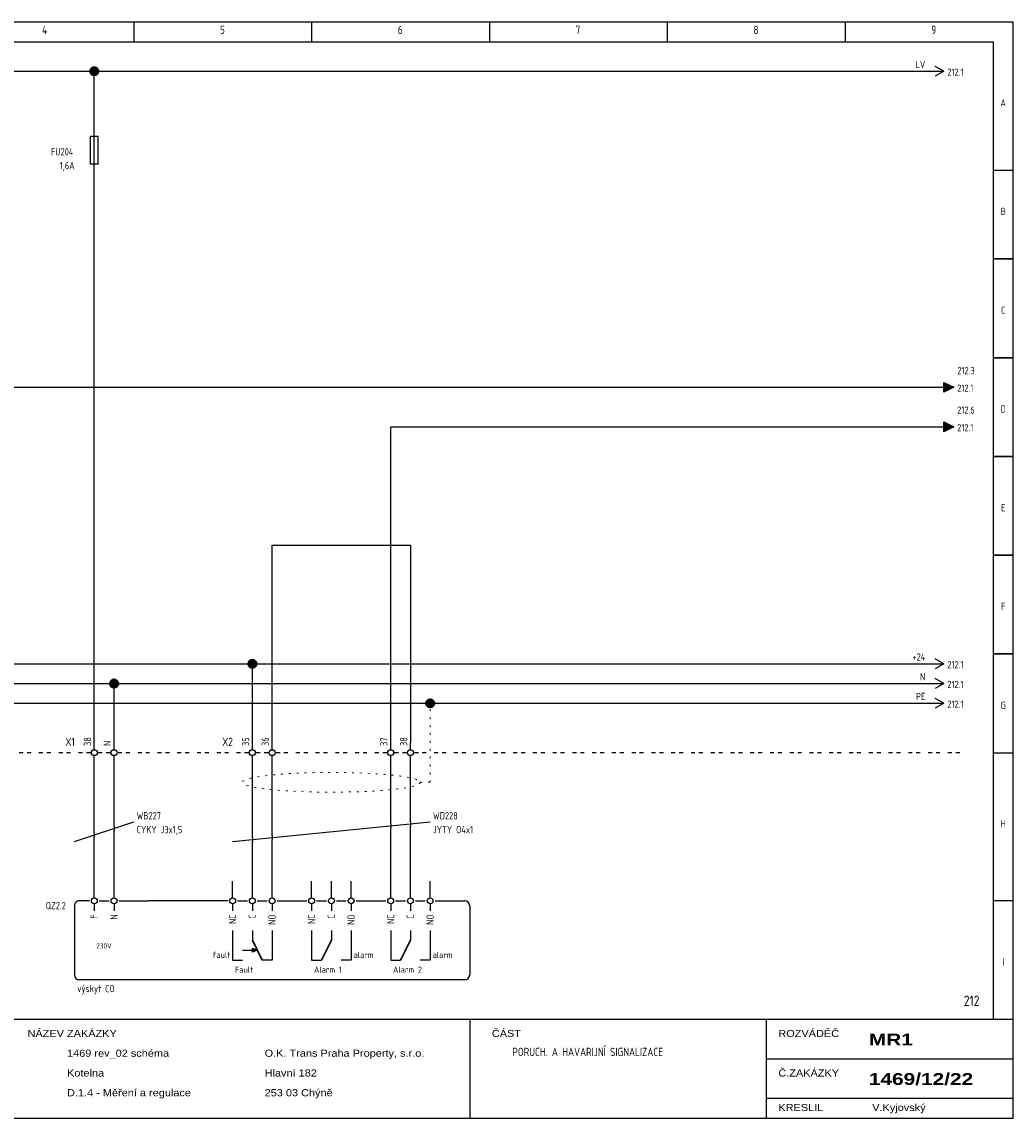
# Model space of a CAD drawing. Header units: millimetres. Extents: x 8 to 412, y 5 to 282.
# Tile 2 of 2: x 162 to 412, y 5 to 282. Entities that reach past the tile are written whole.
import ezdxf
from ezdxf.enums import TextEntityAlignment as Align

# ---------------------------------------------------------------- set-up
doc = ezdxf.new("R2010")
doc.units = ezdxf.units.MM
doc.linetypes.add('Caddy_Dot', pattern=[2, 0.5, -1.5])
doc.linetypes.add('Caddy_Solid', pattern=[0])
for name, color, linetype, lineweight in [('Caddy_1', 7, 'Caddy_Solid', 25), ('Caddy_4', 7, 'Caddy_Dot', 18), ('Caddy_436', 7, 'Caddy_Solid', 25)]:
    doc.layers.add(name, color=color, linetype=linetype, lineweight=lineweight)
doc.styles.add('Caddy_Arial', font='arial.ttf', dxfattribs={"width": 1.1})
doc.styles.add('Caddy_Arial Black', font='ariblk.ttf', dxfattribs={"width": 1.1})
doc.styles.add('Caddy_Vectorfont1p', font='isocp___.ttf', dxfattribs={"width": 0.9})
pattern_1 = [(28.64789, (0, 0), (-0.047942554, 0.087758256), []), (118.64789, (0, 0), (-0.087758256, -0.047942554), [])]

# ---------------------------------------------------------------- blocks, each defined once
blk = doc.blocks.new('AB545B20B141')
at = {"layer": 'Caddy_1', "color": 7, "linetype": 'Caddy_Solid', "lineweight": 25}
for p, q in [((7.5, 282.5), (412.5, 282.5)), ((190, 282.5), (190, 277.5)), ((235, 282.5), (235, 277.5)), ((280, 282.5), (280, 277.5)), ((325, 282.5), (325, 277.5)), ((370, 282.5), (370, 277.5)), ((412.5, 5), (412.5, 282.5)), ((12.5, 277.5), (407.5, 277.5)), ((407.5, 277.5), (407.5, 30)), ((407.5, 245), (412.5, 245)), ((407.5, 222.5), (412.5, 222.5)), ((412.5, 222.5), (407.5, 222.5)), ((411.5, 222.5), (410.5, 222.5)), ((412.5, 197.5), (407.5, 197.5)), ((407.5, 197.5), (412.5, 197.5)), ((412.5, 172.5), (407.5, 172.5)), ((407.5, 172.5), (412.5, 172.5)), ((412.5, 147.5), (407.5, 147.5)), ((407.5, 147.5), (412.5, 147.5)), ((412.5, 122.5), (407.5, 122.5)), ((407.5, 122.5), (412.5, 122.5)), ((407.5, 97.5), (412.5, 97.5)), ((412.5, 60), (407.5, 60)), ((7.5, 30), (412.5, 30)), ((275, 30), (275, 5)), ((350, 30), (350, 5)), ((350, 20), (412.5, 20)), ((350, 10), (412.5, 10)), ((7.5, 5), (412.5, 5))]:
    blk.add_line(p, q, dxfattribs=at)
at = {"layer": 'Caddy_1', "color": 7, "lineweight": 25}
for s, height, style, width, p in [('4', 2.1, 'Caddy_Vectorfont1p', 0.9, (166.8, 279.45)), ('5', 2.1, 'Caddy_Vectorfont1p', 0.9, (211.8, 279.45)), ('6', 2.1, 'Caddy_Vectorfont1p', 0.9, (256.8, 279.45)), ('7', 2.1, 'Caddy_Vectorfont1p', 0.9, (301.8, 279.45)), ('8', 2.1, 'Caddy_Vectorfont1p', 0.9, (346.8, 279.45)), ('9', 2.1, 'Caddy_Vectorfont1p', 0.9, (391.8, 279.45)), ('NÁZEV ZAKÁZKY', 1.8, 'Caddy_Arial', 1.1, (163.1, 25.52)), ('ČÁST', 1.8, 'Caddy_Arial', 1.1, (280.6, 25.52)), ('ROZVÁDĚČ', 1.8, 'Caddy_Arial', 1.1, (353.1, 25.52)), ('MR1', 3, 'Caddy_Arial Black', 1.1, (376, 23.38)), ('1469 rev_02 schéma', 1.8, 'Caddy_Arial', 1.1, (173.1, 20.52)), ('O.K. Trans Praha Property, s.r.o.', 1.8, 'Caddy_Arial', 1.1, (223.1, 20.52)), ('PORUCH. A HAVARIJNÍ SIGNALIZACE', 2.1, 'Caddy_Vectorfont1p', 0.9, (285.8, 20.7)), ('Kotelna', 1.8, 'Caddy_Arial', 1.1, (173.1, 15.52)), ('Hlavní 182', 1.8, 'Caddy_Arial', 1.1, (223.1, 15.52)), ('Č.ZAKÁZKY', 1.8, 'Caddy_Arial', 1.1, (353.1, 15.52)), ('1469/12/22', 3, 'Caddy_Arial Black', 1.1, (376, 13.38)), ('D.1.4 - Měření a regulace', 1.8, 'Caddy_Arial', 1.1, (173.1, 10.52)), ('253 03 Chýně', 1.8, 'Caddy_Arial', 1.1, (223.1, 10.52)), ('KRESLIL', 1.8, 'Caddy_Arial', 1.1, (353.1, 6.77)), ('V.Kyjovský', 1.8, 'Caddy_Arial', 1.1, (376.85, 6.77))]:
    blk.add_text(s, height=height, dxfattribs=dict(at, style=style, width=width)).set_placement(p)
at = {"layer": 'Caddy_1', "color": 7, "lineweight": 25, "style": 'Caddy_Vectorfont1p', "width": 0.9}
for s, p in [('A', (410, 261.11)), ('B', (410, 233.61)), ('C', (410, 208.61)), ('D', (410, 183.61)), ('E', (410, 158.61)), ('F', (410, 133.61)), ('G', (410, 108.61)), ('H', (410, 78.61)), ('I', (410, 43.61))]:
    blk.add_text(s, height=1.84, dxfattribs=at).set_placement(p, align=Align.CENTER)
at = {"layer": 'Caddy_1', "color": 1, "lineweight": 25, "true_color": 0xff0000, "style": 'Caddy_Vectorfont1p', "width": 0.9}
blk.add_text('212', height=2.625, dxfattribs=at).set_placement((404, 33.38), align=Align.RIGHT)
blk = doc.blocks.new('CA801E438C94')
at = {"layer": 'Caddy_1', "color": 7, "linetype": 'Caddy_Solid', "lineweight": 25}
for p, q in [((22, 97.5), (21, 97.5)), ((24, 97.5), (23, 97.5)), ((27, 97.5), (26, 97.5)), ((29, 97.5), (28, 97.5)), ((32, 97.5), (31, 97.5)), ((34, 97.5), (33, 97.5)), ((37, 97.5), (36, 97.5)), ((39, 97.5), (38, 97.5)), ((42, 97.5), (41, 97.5)), ((44, 97.5), (43, 97.5)), ((47, 97.5), (46, 97.5)), ((49, 97.5), (48, 97.5)), ((52, 97.5), (51, 97.5)), ((54, 97.5), (53, 97.5)), ((57, 97.5), (56, 97.5)), ((59, 97.5), (58, 97.5)), ((62, 97.5), (61, 97.5)), ((64, 97.5), (63, 97.5)), ((67, 97.5), (66, 97.5)), ((69, 97.5), (68, 97.5)), ((72, 97.5), (71, 97.5)), ((74, 97.5), (73, 97.5)), ((77, 97.5), (76, 97.5)), ((79, 97.5), (78, 97.5)), ((82, 97.5), (81, 97.5)), ((84, 97.5), (83, 97.5)), ((87, 97.5), (86, 97.5)), ((89, 97.5), (88, 97.5)), ((92, 97.5), (91, 97.5)), ((94, 97.5), (93, 97.5)), ((97, 97.5), (96, 97.5)), ((99, 97.5), (98, 97.5)), ((102, 97.5), (101, 97.5)), ((104, 97.5), (103, 97.5)), ((107, 97.5), (106, 97.5)), ((109, 97.5), (108, 97.5)), ((112, 97.5), (111, 97.5)), ((114, 97.5), (113, 97.5)), ((117, 97.5), (116, 97.5)), ((119, 97.5), (118, 97.5)), ((122, 97.5), (121, 97.5)), ((124, 97.5), (123, 97.5)), ((127, 97.5), (126, 97.5)), ((129, 97.5), (128, 97.5)), ((132, 97.5), (131, 97.5)), ((134, 97.5), (133, 97.5)), ((137, 97.5), (136, 97.5)), ((139, 97.5), (138, 97.5)), ((142, 97.5), (141, 97.5)), ((144, 97.5), (143, 97.5)), ((147, 97.5), (146, 97.5)), ((149, 97.5), (148, 97.5)), ((152, 97.5), (151, 97.5)), ((154, 97.5), (153, 97.5)), ((157, 97.5), (156, 97.5)), ((159, 97.5), (158, 97.5)), ((162, 97.5), (161, 97.5)), ((164, 97.5), (163, 97.5)), ((167, 97.5), (166, 97.5)), ((169, 97.5), (168, 97.5)), ((172, 97.5), (171, 97.5)), ((174, 97.5), (173, 97.5)), ((177, 97.5), (176, 97.5)), ((179, 97.5), (178, 97.5)), ((182, 97.5), (181, 97.5)), ((184, 97.5), (183, 97.5)), ((187, 97.5), (186, 97.5)), ((189, 97.5), (188, 97.5)), ((192, 97.5), (191, 97.5)), ((194, 97.5), (193, 97.5)), ((197, 97.5), (196, 97.5)), ((199, 97.5), (198, 97.5)), ((202, 97.5), (201, 97.5)), ((204, 97.5), (203, 97.5)), ((207, 97.5), (206, 97.5)), ((209, 97.5), (208, 97.5)), ((212, 97.5), (211, 97.5)), ((214, 97.5), (213, 97.5)), ((217, 97.5), (216, 97.5)), ((219, 97.5), (218, 97.5)), ((222, 97.5), (221, 97.5)), ((224, 97.5), (223, 97.5)), ((227, 97.5), (226, 97.5)), ((229, 97.5), (228, 97.5)), ((232, 97.5), (231, 97.5)), ((234, 97.5), (233, 97.5)), ((237, 97.5), (236, 97.5)), ((239, 97.5), (238, 97.5)), ((242, 97.5), (241, 97.5)), ((244, 97.5), (243, 97.5)), ((247, 97.5), (246, 97.5)), ((249, 97.5), (248, 97.5)), ((252, 97.5), (251, 97.5)), ((254, 97.5), (253, 97.5)), ((257, 97.5), (256, 97.5)), ((259, 97.5), (258, 97.5)), ((262, 97.5), (261, 97.5)), ((264, 97.5), (263, 97.5)), ((267, 97.5), (266, 97.5)), ((269, 97.5), (268, 97.5)), ((272, 97.5), (271, 97.5)), ((274, 97.5), (273, 97.5)), ((277, 97.5), (276, 97.5)), ((279, 97.5), (278, 97.5)), ((282, 97.5), (281, 97.5)), ((284, 97.5), (283, 97.5)), ((287, 97.5), (286, 97.5)), ((289, 97.5), (288, 97.5)), ((292, 97.5), (291, 97.5)), ((294, 97.5), (293, 97.5)), ((297, 97.5), (296, 97.5)), ((299, 97.5), (298, 97.5)), ((302, 97.5), (301, 97.5)), ((304, 97.5), (303, 97.5)), ((307, 97.5), (306, 97.5)), ((309, 97.5), (308, 97.5)), ((312, 97.5), (311, 97.5)), ((314, 97.5), (313, 97.5)), ((317, 97.5), (316, 97.5)), ((319, 97.5), (318, 97.5)), ((322, 97.5), (321, 97.5)), ((324, 97.5), (323, 97.5)), ((327, 97.5), (326, 97.5)), ((329, 97.5), (328, 97.5)), ((332, 97.5), (331, 97.5)), ((334, 97.5), (333, 97.5)), ((337, 97.5), (336, 97.5)), ((339, 97.5), (338, 97.5)), ((342, 97.5), (341, 97.5)), ((344, 97.5), (343, 97.5)), ((347, 97.5), (346, 97.5)), ((349, 97.5), (348, 97.5)), ((352, 97.5), (351, 97.5)), ((354, 97.5), (353, 97.5)), ((357, 97.5), (356, 97.5)), ((359, 97.5), (358, 97.5)), ((362, 97.5), (361, 97.5)), ((364, 97.5), (363, 97.5)), ((367, 97.5), (366, 97.5)), ((369, 97.5), (368, 97.5)), ((372, 97.5), (371, 97.5)), ((374, 97.5), (373, 97.5)), ((377, 97.5), (376, 97.5)), ((379, 97.5), (378, 97.5)), ((382, 97.5), (381, 97.5)), ((384, 97.5), (383, 97.5)), ((387, 97.5), (386, 97.5)), ((389, 97.5), (388, 97.5)), ((392, 97.5), (391, 97.5)), ((394, 97.5), (393, 97.5)), ((397, 97.5), (396, 97.5)), ((399, 97.5), (398, 97.5))]:
    blk.add_line(p, q, dxfattribs=at)
blk = doc.blocks.new('E3759DF7D438')
at = {"layer": 'Caddy_1', "color": 70, "linetype": 'Caddy_Solid', "lineweight": 25, "true_color": 0x7cfc00}
for q in [(392.75, 111.25), (392.75, 108.75)]:
    blk.add_line((395, 110), q, dxfattribs=at)
at = {"layer": 'Caddy_1', "color": 70, "lineweight": 25, "true_color": 0x7cfc00, "style": 'Caddy_Vectorfont1p', "width": 0.9}
blk.add_text('212.1', height=1.838, dxfattribs=at).set_placement((395.87, 108.86))
blk.add_attdef('$TAG160010', text='', height=1.84, dxfattribs=at).set_placement((390.29, 110.81), align=Align.RIGHT)
blk = doc.blocks.new('E98F2CB9DA5A')
at = {"layer": 'Caddy_1', "color": 150, "linetype": 'Caddy_Solid', "lineweight": 25, "true_color": 0x1e90ff}
for q in [(392.75, 116.25), (392.75, 113.75)]:
    blk.add_line((395, 115), q, dxfattribs=at)
at = {"layer": 'Caddy_1', "color": 150, "lineweight": 25, "true_color": 0x1e90ff, "style": 'Caddy_Vectorfont1p', "width": 0.9}
blk.add_text('212.1', height=1.838, dxfattribs=at).set_placement((395.87, 113.86))
blk.add_attdef('$TAG160010', text='', height=1.84, dxfattribs=at).set_placement((390.29, 115.81), align=Align.RIGHT)
blk = doc.blocks.new('ABF206A42348')
at = {"layer": 'Caddy_1', "color": 7, "linetype": 'Caddy_Solid', "lineweight": 25}
for q in [(392.75, 271.25), (392.75, 268.75)]:
    blk.add_line((395, 270), q, dxfattribs=at)
at = {"layer": 'Caddy_1', "color": 7, "lineweight": 25, "style": 'Caddy_Vectorfont1p', "width": 0.9}
blk.add_text('212.1', height=1.838, dxfattribs=at).set_placement((395.87, 268.86))
blk.add_attdef('$TAG160010', text='', height=1.84, dxfattribs=at).set_placement((390.29, 270.81), align=Align.RIGHT)
blk = doc.blocks.new('405E0A145BBF')
at = {"layer": 'Caddy_1'}
blk.add_hatch(color=7, dxfattribs=at).paths.add_polyline_path([(221.25, 47.5), (220, 48), (220, 47)])
at = {"layer": 'Caddy_1', "color": 7, "linetype": 'Caddy_Solid', "lineweight": 25}
for p, q in [((180, 62.5), (180, 65)), ((185, 62.5), (185, 65)), ((215, 62.5), (215, 65)), ((220, 62.5), (220, 65)), ((225, 62.5), (225, 65)), ((235, 62.5), (235, 65)), ((240, 62.5), (240, 65)), ((245, 62.5), (245, 65)), ((255, 62.5), (255, 65)), ((260, 62.5), (260, 65)), ((265, 62.5), (265, 65)), ((180, 60.75), (180, 62.5)), ((185, 60.75), (185, 62.5)), ((215, 60.75), (215, 62.5)), ((220, 60.75), (220, 62.5)), ((225, 60.75), (225, 62.5)), ((235, 60.75), (235, 62.5)), ((240, 60.75), (240, 62.5)), ((245, 60.75), (245, 62.5)), ((255, 60.75), (255, 62.5)), ((260, 60.75), (260, 62.5)), ((265, 60.75), (265, 62.5)), ((175, 58.75), (175, 41.25)), ((178.75, 60), (176.25, 60)), ((180, 59.25), (180, 57.5)), ((181.25, 60), (183.75, 60)), ((185, 59.25), (185, 57.5)), ((186.25, 60), (188.75, 60)), ((188.75, 60), (191.25, 60)), ((191.25, 60), (193.75, 60)), ((203.75, 60), (193.75, 60)), ((213.75, 60), (203.75, 60)), ((215, 59.25), (215, 57.5)), ((216.25, 60), (218.75, 60)), ((220, 59.25), (220, 57.5)), ((221.25, 60), (223.75, 60)), ((225, 59.25), (225, 57.5)), ((226.25, 60), (233.75, 60)), ((235, 59.25), (235, 57.5)), ((236.25, 60), (238.75, 60)), ((240, 59.25), (240, 57.5)), ((241.25, 60), (243.75, 60)), ((245, 59.25), (245, 57.5)), ((246.25, 60), (253.75, 60)), ((255, 59.25), (255, 57.5)), ((256.25, 60), (258.75, 60)), ((260, 59.25), (260, 57.5)), ((261.25, 60), (263.75, 60)), ((265, 59.25), (265, 57.5)), ((266.25, 60), (273.75, 60)), ((275, 58.75), (275, 41.25)), ((215, 52.5), (215, 45)), ((220, 52.5), (220, 50)), ((225, 52.5), (225, 45)), ((235, 52.5), (235, 45)), ((240, 52.5), (240, 50)), ((245, 52.5), (245, 45)), ((255, 52.5), (255, 45)), ((260, 52.5), (260, 50)), ((265, 52.5), (265, 45)), ((217.5, 47.5), (221.25, 47.5)), ((215, 45), (217.5, 45)), ((225, 45), (222.5, 45)), ((235, 45), (237.5, 45)), ((245, 45), (242.5, 45)), ((255, 45), (257.5, 45)), ((265, 45), (262.5, 45)), ((273.75, 40), (176.25, 40))]:
    blk.add_line(p, q, dxfattribs=at)
at = {"layer": 'Caddy_1', "color": 7, "linetype": 'Caddy_Solid', "lineweight": 30}
for p, q in [((220, 50), (222.5, 45)), ((240, 50), (237.5, 45)), ((260, 50), (257.5, 45))]:
    blk.add_line(p, q, dxfattribs=at)
at = {"layer": 'Caddy_1', "color": 7, "linetype": 'Caddy_Solid', "lineweight": 25}
blk.add_lwpolyline([(220, 47), (220, 48), (221.25, 47.5)], close=True, dxfattribs=at)
for centre in [(180, 60), (185, 60), (215, 60), (220, 60), (225, 60), (235, 60), (240, 60), (245, 60), (255, 60), (260, 60), (265, 60)]:
    blk.add_circle(centre, 0.75, dxfattribs=at)
for centre, start_param, end_param in [((176.25, 58.75), 1.570796, 3.141593), ((273.75, 58.75), 0, 1.570796), ((176.25, 41.25), 3.141593, 4.712389), ((273.75, 41.25), 4.712389, 6.283185)]:
    blk.add_ellipse(centre, major_axis=(1.25, 0), ratio=1, start_param=start_param, end_param=end_param, dxfattribs=at)
at = {"layer": 'Caddy_1', "color": 7, "lineweight": 25, "style": 'Caddy_Vectorfont1p', "width": 0.9}
for s, height, p in [('F', 1.84, (180.89, 56.55)), ('N', 1.84, (185.89, 56.55)), ('NC', 1.838, (215.89, 56.55)), ('C', 1.84, (220.89, 56.55)), ('NO', 1.838, (225.89, 56.55)), ('NC', 1.838, (235.89, 56.55)), ('C', 1.84, (240.89, 56.55)), ('NO', 1.838, (245.89, 56.55)), ('NC', 1.838, (255.89, 56.55)), ('C', 1.84, (260.89, 56.55)), ('NO', 1.838, (265.89, 56.55))]:
    blk.add_text(s, height=height, rotation=90, dxfattribs=at).set_placement(p, align=Align.RIGHT)
for s, height, p in [('230V', 1.313, (180.5, 47.94)), ('alarm', 1.575, (245.6, 45.52)), ('alarm', 1.575, (265.6, 45.52)), ('Fault', 1.575, (215.6, 41.77)), ('Alarm 1', 1.575, (235.6, 41.77)), ('Alarm 2', 1.575, (255.6, 41.77))]:
    blk.add_text(s, height=height, dxfattribs=at).set_placement(p)
blk.add_text('fault', height=1.575, dxfattribs=at).set_placement((214.4, 45.52), align=Align.RIGHT)
blk.add_attdef('$TAG160010', text='', height=1.84, dxfattribs=at).set_placement((172.8, 57.86), align=Align.RIGHT)
blk.add_attdef('$TAG160030', (175.7, 36.86), '', height=1.84, dxfattribs=at)
blk = doc.blocks.new('91EBA5AA6CC6')
at = {"layer": 'Caddy_1', "color": 7, "linetype": 'Caddy_Solid', "lineweight": 25}
for p, q in [((220, 98.25), (220, 100)), ((220, 95), (220, 96.75))]:
    blk.add_line(p, q, dxfattribs=at)
blk.add_circle((220, 97.5), 0.75, dxfattribs=at)
at = {"layer": 'Caddy_1', "color": 7, "lineweight": 25, "style": 'Caddy_Vectorfont1p', "width": 0.9}
blk.add_text('35', height=1.838, rotation=90, dxfattribs=at).set_placement((219.19, 99.2))
blk.add_attdef('$TAG160010', text='', height=2.1, dxfattribs=at).set_placement((215.07, 99.2), align=Align.RIGHT)
blk = doc.blocks.new('DC88BFD6B9DD')
at = {"layer": 'Caddy_1', "color": 7, "linetype": 'Caddy_Solid', "lineweight": 25}
for p, q in [((225, 98.25), (225, 100)), ((225, 95), (225, 96.75))]:
    blk.add_line(p, q, dxfattribs=at)
blk.add_circle((225, 97.5), 0.75, dxfattribs=at)
at = {"layer": 'Caddy_1', "color": 7, "lineweight": 25, "style": 'Caddy_Vectorfont1p', "width": 0.9}
blk.add_text('36', height=1.838, rotation=90, dxfattribs=at).set_placement((224.19, 99.2))
blk = doc.blocks.new('9E3CDF218D74')
at = {"layer": 'Caddy_1', "color": 7, "linetype": 'Caddy_Solid', "lineweight": 25}
for p, q in [((255, 98.25), (255, 100)), ((255, 95), (255, 96.75))]:
    blk.add_line(p, q, dxfattribs=at)
blk.add_circle((255, 97.5), 0.75, dxfattribs=at)
at = {"layer": 'Caddy_1', "color": 7, "lineweight": 25, "style": 'Caddy_Vectorfont1p', "width": 0.9}
blk.add_text('37', height=1.838, rotation=90, dxfattribs=at).set_placement((254.19, 99.2))
blk = doc.blocks.new('F2BBF5B18235')
at = {"layer": 'Caddy_1', "color": 7, "linetype": 'Caddy_Solid', "lineweight": 25}
for p, q in [((260, 98.25), (260, 100)), ((260, 95), (260, 96.75))]:
    blk.add_line(p, q, dxfattribs=at)
blk.add_circle((260, 97.5), 0.75, dxfattribs=at)
at = {"layer": 'Caddy_1', "color": 7, "lineweight": 25, "style": 'Caddy_Vectorfont1p', "width": 0.9}
blk.add_text('38', height=1.838, rotation=90, dxfattribs=at).set_placement((259.19, 99.2))
blk = doc.blocks.new('95890D8CE871')
at = {"layer": 'Caddy_1', "color": 7, "linetype": 'Caddy_Solid', "lineweight": 25}
blk.add_line((180, 77.17), (180, 76.17), dxfattribs=at)
at = {"layer": 'Caddy_1', "color": 7, "lineweight": 25, "style": 'Caddy_Vectorfont1p', "width": 0.9}
for tag, p in [('$TAG160010', (190.7, 80.61)), ('$TAG160040', (190.7, 77.11))]:
    blk.add_attdef(tag, p, '', height=1.84, dxfattribs=at)
blk = doc.blocks.new('81FF0C1619F1')
at = {"layer": 'Caddy_1', "color": 7, "linetype": 'Caddy_Solid', "lineweight": 25}
blk.add_line((185, 78.83), (185, 77.83), dxfattribs=at)
blk = doc.blocks.new('23EC0E31C139')
at = {"layer": 'Caddy_1', "color": 7, "linetype": 'Caddy_Solid', "lineweight": 25}
blk.add_line((220, 76), (220, 75), dxfattribs=at)
at = {"layer": 'Caddy_1', "color": 7, "lineweight": 25, "style": 'Caddy_Vectorfont1p', "width": 0.9}
for tag, p in [('$TAG160010', (265.7, 80.61)), ('$TAG160040', (265.7, 77.11))]:
    blk.add_attdef(tag, p, '', height=1.84, dxfattribs=at)
blk = doc.blocks.new('369F878AE4ED')
at = {"layer": 'Caddy_1', "color": 7, "linetype": 'Caddy_Solid', "lineweight": 25}
blk.add_line((225, 76.5), (225, 75.5), dxfattribs=at)
blk = doc.blocks.new('D098F1DC2748')
at = {"layer": 'Caddy_1', "color": 7, "linetype": 'Caddy_Solid', "lineweight": 25}
blk.add_line((255, 79.5), (255, 78.5), dxfattribs=at)
blk = doc.blocks.new('557885B374F5')
at = {"layer": 'Caddy_1', "color": 7, "linetype": 'Caddy_Solid', "lineweight": 25}
blk.add_line((260, 80), (260, 79), dxfattribs=at)
blk = doc.blocks.new('4F99444033FD')
at = {"layer": 'Caddy_1', "color": 7, "linetype": 'Caddy_Solid', "lineweight": 25}
for p, q in [((180, 98.25), (180, 100)), ((180, 95), (180, 96.75))]:
    blk.add_line(p, q, dxfattribs=at)
blk.add_circle((180, 97.5), 0.75, dxfattribs=at)
at = {"layer": 'Caddy_1', "color": 7, "lineweight": 25, "style": 'Caddy_Vectorfont1p', "width": 0.9}
blk.add_text('38', height=1.838, rotation=90, dxfattribs=at).set_placement((179.19, 99.2))
blk.add_attdef('$TAG160010', text='', height=2.1, dxfattribs=at).set_placement((175.07, 99.2), align=Align.RIGHT)
blk = doc.blocks.new('79DE32E92C4D')
at = {"layer": 'Caddy_1', "color": 7, "linetype": 'Caddy_Solid', "lineweight": 25}
for p, q in [((185, 98.25), (185, 100)), ((185, 95), (185, 96.75))]:
    blk.add_line(p, q, dxfattribs=at)
blk.add_circle((185, 97.5), 0.75, dxfattribs=at)
at = {"layer": 'Caddy_1', "color": 7, "lineweight": 25, "style": 'Caddy_Vectorfont1p', "width": 0.9}
blk.add_text('N', height=1.84, rotation=90, dxfattribs=at).set_placement((184.19, 99.2))
blk = doc.blocks.new('3312CE20BA69')
at = {"layer": 'Caddy_4', "color": 7, "linetype": 'Caddy_Dot', "lineweight": 18}
for p, q in [((265, 90), (265, 110)), ((262.5, 90), (265, 90))]:
    blk.add_line(p, q, dxfattribs=at)
blk.add_ellipse((240, 90), major_axis=(22.5, 0), ratio=0.111111, dxfattribs=at)
blk = doc.blocks.new('A2251135911D')
at = {"layer": 'Caddy_1', "color": 7, "linetype": 'Caddy_Solid', "lineweight": 25}
for p, q in [((179, 246.5), (179, 253.5)), ((181, 253.5), (179, 253.5)), ((180, 245), (180, 255)), ((181, 246.5), (181, 253.5)), ((181, 246.5), (179, 246.5))]:
    blk.add_line(p, q, dxfattribs=at)
at = {"layer": 'Caddy_1', "color": 7, "lineweight": 25, "style": 'Caddy_Vectorfont1p', "width": 0.9}
for tag, p in [('$TAG160010', (174.7, 248.71)), ('$TAG160030', (175.03, 245.21))]:
    blk.add_attdef(tag, text='', height=1.84, dxfattribs=at).set_placement(p, align=Align.RIGHT)
blk = doc.blocks.new('E1B1C74F9604')
at = {"layer": 'Caddy_1', "true_color": 0xff0000}
blk.add_hatch(color=1, dxfattribs=at).paths.add_polyline_path([(395, 191.25), (395, 188.75), (397.5, 190)])
at = {"layer": 'Caddy_1', "color": 1, "linetype": 'Caddy_Solid', "lineweight": 25, "true_color": 0xff0000}
blk.add_lwpolyline([(397.5, 190), (395, 188.75), (395, 191.25)], close=True, dxfattribs=at)
at = {"layer": 'Caddy_436', "color": 7, "lineweight": 25, "style": 'Caddy_Vectorfont1p', "width": 0.9}
blk.add_text('212.1', height=1.838, dxfattribs=at).set_placement((398.37, 188.86))
blk.add_attdef('$TAG160010', text='', height=1.84, dxfattribs=at).set_placement((402.79, 193.31), align=Align.RIGHT)
blk = doc.blocks.new('60B4D7B3BC18')
at = {"layer": 'Caddy_1', "true_color": 0xff0000}
blk.add_hatch(color=1, dxfattribs=at).paths.add_polyline_path([(395, 181.25), (395, 178.75), (397.5, 180)])
at = {"layer": 'Caddy_1', "color": 1, "linetype": 'Caddy_Solid', "lineweight": 25, "true_color": 0xff0000}
blk.add_lwpolyline([(397.5, 180), (395, 178.75), (395, 181.25)], close=True, dxfattribs=at)
at = {"layer": 'Caddy_436', "color": 7, "lineweight": 25, "style": 'Caddy_Vectorfont1p', "width": 0.9}
blk.add_text('212.1', height=1.838, dxfattribs=at).set_placement((398.37, 178.86))
blk.add_attdef('$TAG160010', text='', height=1.84, dxfattribs=at).set_placement((402.79, 183.31), align=Align.RIGHT)
blk = doc.blocks.new('9979D2770F81')
at = {"layer": 'Caddy_1', "color": 1, "linetype": 'Caddy_Solid', "lineweight": 25, "true_color": 0xff0000}
for q in [(392.75, 121.25), (392.75, 118.75)]:
    blk.add_line((395, 120), q, dxfattribs=at)
at = {"layer": 'Caddy_1', "color": 1, "lineweight": 25, "true_color": 0xff0000, "style": 'Caddy_Vectorfont1p', "width": 0.9}
blk.add_text('212.1', height=1.838, dxfattribs=at).set_placement((395.87, 118.86))
blk.add_attdef('$TAG160010', text='', height=1.84, dxfattribs=at).set_placement((390.29, 120.81), align=Align.RIGHT)

msp = doc.modelspace()

# ---------------------------------------------------------------- hatches: boundary and pattern name
at = {"layer": 'Caddy_1'}
h = msp.add_hatch(dxfattribs=at)
h.set_pattern_fill('_USER', scale=0.1, angle=28.6479, style=0, double=1, pattern_type=0)
h.set_pattern_definition(pattern_1)
edge = h.paths.add_edge_path(flags=0)
edge.add_arc((180, 270), 1, 0, 360)
at = {"layer": 'Caddy_1', "true_color": 0xff0000}
h = msp.add_hatch(dxfattribs=at)
h.set_pattern_fill('_USER', color=1, scale=0.1, angle=28.6479, style=0, double=1, pattern_type=0)
h.set_pattern_definition(pattern_1)
edge = h.paths.add_edge_path(flags=0)
edge.add_arc((220, 120), 1, 0, 360)
at = {"layer": 'Caddy_1', "true_color": 0x1e90ff}
h = msp.add_hatch(dxfattribs=at)
h.set_pattern_fill('_USER', color=150, scale=0.1, angle=28.6479, style=0, double=1, pattern_type=0)
h.set_pattern_definition(pattern_1)
edge = h.paths.add_edge_path(flags=0)
edge.add_arc((185, 115), 1, 0, 360)
at = {"layer": 'Caddy_1', "true_color": 0x7cfc00}
h = msp.add_hatch(dxfattribs=at)
h.set_pattern_fill('_USER', color=70, scale=0.1, angle=28.6479, style=0, double=1, pattern_type=0)
h.set_pattern_definition(pattern_1)
edge = h.paths.add_edge_path(flags=0)
edge.add_arc((265, 110), 1, 0, 360)

# ---------------------------------------------------------------- linework, layer by layer
at = {"layer": 'Caddy_1', "color": 7, "linetype": 'Caddy_Solid', "lineweight": 25}
for p, q in [((55, 270), (180, 270)), ((180, 270), (395, 270)), ((180, 255), (180, 270)), ((180, 100), (180, 245)), ((130, 190), (395, 190)), ((255, 100), (255, 180)), ((255, 180), (395, 180)), ((225, 100), (225, 150)), ((225, 150), (260, 150)), ((260, 150), (260, 100)), ((220, 100), (220, 120)), ((185, 100), (185, 115)), ((180, 77.17), (180, 95)), ((185, 78.83), (185, 95)), ((220, 76), (220, 95)), ((225, 76.5), (225, 95)), ((255, 79.5), (255, 95)), ((260, 80), (260, 95)), ((175, 75), (190, 80)), ((185, 65), (185, 77.83)), ((215, 75), (265, 80)), ((255, 65), (255, 78.5)), ((260, 65), (260, 79)), ((180, 65), (180, 76.17)), ((220, 65), (220, 75)), ((225, 65), (225, 75.5))]:
    msp.add_line(p, q, dxfattribs=at)
at = {"layer": 'Caddy_1', "color": 1, "linetype": 'Caddy_Solid', "lineweight": 25, "true_color": 0xff0000}
for p, q in [((95, 120), (220, 120)), ((220, 120), (395, 120))]:
    msp.add_line(p, q, dxfattribs=at)
at = {"layer": 'Caddy_1', "color": 150, "linetype": 'Caddy_Solid', "lineweight": 25, "true_color": 0x1e90ff}
for p, q in [((60, 115), (185, 115)), ((185, 115), (395, 115))]:
    msp.add_line(p, q, dxfattribs=at)
at = {"layer": 'Caddy_1', "color": 70, "linetype": 'Caddy_Solid', "lineweight": 25, "true_color": 0x7cfc00}
for p, q in [((140, 110), (265, 110)), ((265, 110), (395, 110))]:
    msp.add_line(p, q, dxfattribs=at)
at = {"layer": 'Caddy_1', "color": 7, "lineweight": 40}
msp.add_circle((180, 270), 1, dxfattribs=at)
at = {"layer": 'Caddy_1', "color": 1, "lineweight": 40, "true_color": 0xff0000}
msp.add_circle((220, 120), 1, dxfattribs=at)
at = {"layer": 'Caddy_1', "color": 150, "lineweight": 40, "true_color": 0x1e90ff}
msp.add_circle((185, 115), 1, dxfattribs=at)
at = {"layer": 'Caddy_1', "color": 70, "lineweight": 40, "true_color": 0x7cfc00}
msp.add_circle((265, 110), 1, dxfattribs=at)

# ---------------------------------------------------------------- block references
at = {"layer": 'Caddy_1'}
for name in ['AB545B20B141', '79DE32E92C4D', 'DC88BFD6B9DD', '9E3CDF218D74', 'F2BBF5B18235', 'CA801E438C94', '81FF0C1619F1', 'D098F1DC2748', '557885B374F5', '369F878AE4ED']:
    msp.add_blockref(name, (0, 0, 1), dxfattribs=at)
ref = msp.add_blockref('ABF206A42348', (0, 0, 1), dxfattribs=at)
ref.add_attrib('$TAG160010', 'LV', dxfattribs={"color": 7, "lineweight": 25, "height": 1.838, "style": 'Caddy_Vectorfont1p', "width": 0.9}).set_placement((390.29, 270.81), align=Align.RIGHT)
ref = msp.add_blockref('A2251135911D', (0, 0, 1), dxfattribs=at)
ref.add_attrib('$TAG160010', 'FU204', dxfattribs={"color": 7, "lineweight": 25, "height": 1.838, "style": 'Caddy_Vectorfont1p', "width": 0.9}).set_placement((174.7, 248.71), align=Align.RIGHT)
ref.add_attrib('$TAG160030', '1,6A', dxfattribs={"color": 7, "lineweight": 25, "height": 1.838, "style": 'Caddy_Vectorfont1p', "width": 0.9}).set_placement((175.03, 245.21), align=Align.RIGHT)
ref = msp.add_blockref('E1B1C74F9604', (0, 0, 1), dxfattribs=at)
ref.add_attrib('$TAG160010', '212.3', dxfattribs={"layer": 'Caddy_436', "color": 7, "lineweight": 25, "height": 1.838, "style": 'Caddy_Vectorfont1p', "width": 0.9}).set_placement((402.79, 193.31), align=Align.RIGHT)
ref = msp.add_blockref('60B4D7B3BC18', (0, 0, 1), dxfattribs=at)
ref.add_attrib('$TAG160010', '212.6', dxfattribs={"layer": 'Caddy_436', "color": 7, "lineweight": 25, "height": 1.838, "style": 'Caddy_Vectorfont1p', "width": 0.9}).set_placement((402.79, 183.31), align=Align.RIGHT)
ref = msp.add_blockref('9979D2770F81', (0, 0, 1), dxfattribs=at)
ref.add_attrib('$TAG160010', '+24', dxfattribs={"color": 1, "lineweight": 25, "true_color": 0xff0000, "height": 1.838, "style": 'Caddy_Vectorfont1p', "width": 0.9}).set_placement((390.29, 120.81), align=Align.RIGHT)
ref = msp.add_blockref('E98F2CB9DA5A', (0, 0, 1), dxfattribs=at)
ref.add_attrib('$TAG160010', 'N', dxfattribs={"color": 150, "lineweight": 25, "true_color": 0x1e90ff, "height": 1.84, "style": 'Caddy_Vectorfont1p', "width": 0.9}).set_placement((390.29, 115.81), align=Align.RIGHT)
ref = msp.add_blockref('E3759DF7D438', (0, 0, 1), dxfattribs=at)
ref.add_attrib('$TAG160010', 'PE', dxfattribs={"color": 70, "lineweight": 25, "true_color": 0x7cfc00, "height": 1.838, "style": 'Caddy_Vectorfont1p', "width": 0.9}).set_placement((390.29, 110.81), align=Align.RIGHT)
ref = msp.add_blockref('4F99444033FD', (0, 0, 1), dxfattribs=at)
ref.add_attrib('$TAG160010', 'X1', dxfattribs={"color": 7, "lineweight": 25, "height": 2.1, "style": 'Caddy_Vectorfont1p', "width": 0.9}).set_placement((175.07, 99.2), align=Align.RIGHT)
ref = msp.add_blockref('91EBA5AA6CC6', (0, 0, 1), dxfattribs=at)
ref.add_attrib('$TAG160010', 'X2', dxfattribs={"color": 7, "lineweight": 25, "height": 2.1, "style": 'Caddy_Vectorfont1p', "width": 0.9}).set_placement((215.07, 99.2), align=Align.RIGHT)
ref = msp.add_blockref('95890D8CE871', (0, 0, 1), dxfattribs=at)
ref.add_attrib('$TAG160010', 'WB227', (190.7, 80.61), dxfattribs={"color": 7, "lineweight": 25, "height": 1.838, "style": 'Caddy_Vectorfont1p', "width": 0.9})
ref.add_attrib('$TAG160040', 'CYKY J3x1,5', (190.7, 77.11), dxfattribs={"color": 7, "lineweight": 25, "height": 1.8375, "style": 'Caddy_Vectorfont1p', "width": 0.9})
ref = msp.add_blockref('23EC0E31C139', (0, 0, 1), dxfattribs=at)
ref.add_attrib('$TAG160010', 'WD228', (265.7, 80.61), dxfattribs={"color": 7, "lineweight": 25, "height": 1.838, "style": 'Caddy_Vectorfont1p', "width": 0.9})
ref.add_attrib('$TAG160040', 'JYTY O4x1', (265.7, 77.11), dxfattribs={"color": 7, "lineweight": 25, "height": 1.838, "style": 'Caddy_Vectorfont1p', "width": 0.9})
ref = msp.add_blockref('405E0A145BBF', (0, 0, 1), dxfattribs=at)
ref.add_attrib('$TAG160010', 'QZ2.2', dxfattribs={"color": 7, "lineweight": 25, "height": 1.838, "style": 'Caddy_Vectorfont1p', "width": 0.9}).set_placement((172.8, 57.86), align=Align.RIGHT)
ref.add_attrib('$TAG160030', 'výskyt CO', (175.7, 36.86), dxfattribs={"color": 7, "lineweight": 25, "height": 1.838, "style": 'Caddy_Vectorfont1p', "width": 0.9})
at = {"layer": 'Caddy_4'}
msp.add_blockref('3312CE20BA69', (0, 0, 1), dxfattribs=at)

doc.saveas('drawing.dxf')
